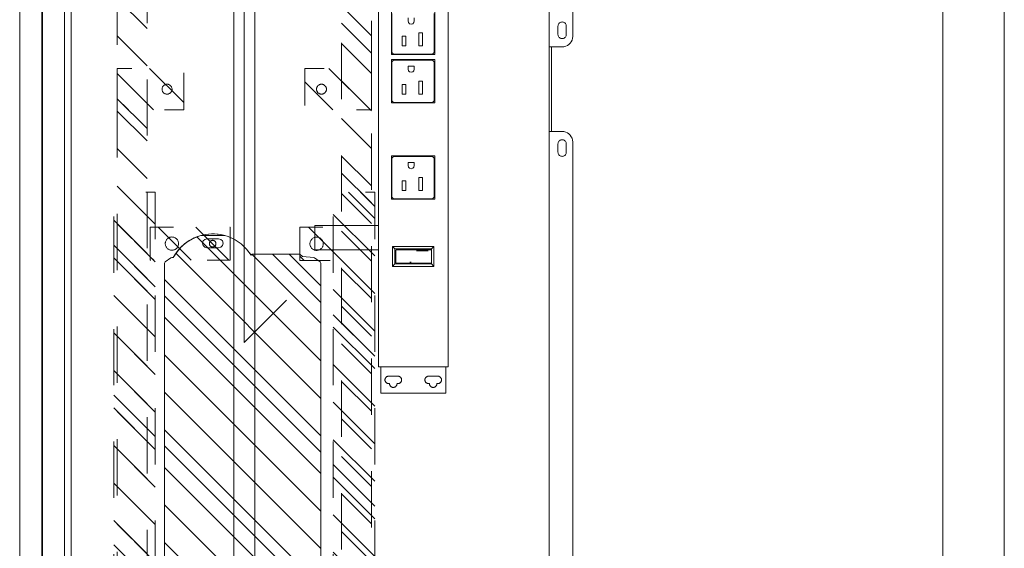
# Model space of a CAD drawing. Header units: inches. Extents: x -412 to -304, y -199 to 18.
# Tile 8 of 15: x -363 to -340, y -36 to -24. Entities that reach past the tile are written whole.
import ezdxf

# ---------------------------------------------------------------- set-up
doc = ezdxf.new("R2010")
doc.units = ezdxf.units.IN
doc.header["$LTSCALE"] = 32
doc.header["$MEASUREMENT"] = 0
doc.header["$PDMODE"] = 1
doc.header["$PDSIZE"] = -2
doc.linetypes.add('Dash Style-1', pattern=[0.083328, 0.041656, -0.041672])
for name, color, linetype, lineweight in [('Black', 7, 'Continuous', 18), ('DashLine', 7, 'Continuous', 13), ('DashLineFill', 7, 'Dash Style-1', 13), ('Drawing', 7, 'Continuous', 18), ('GDSPowerModule-White', 7, 'Continuous', 13), ('None', 7, 'Continuous', 18), ('SolidLine', 7, 'Continuous', 15)]:
    doc.layers.add(name, color=color, linetype=linetype, lineweight=lineweight)
picture_1 = doc.add_image_def('image1.jpg', size_in_pixel=(110, 42))
pattern_1 = [(45, (0, 0), (-1.61302, 1.93572), []), (45, (-1.0608, 1.0608), (-0.472346, 0.416761), [])]

# ---------------------------------------------------------------- blocks, each defined once
blk = doc.blocks.new('Group-12')
at = {"layer": 'SolidLine'}
for p, q in [((6, 0), (5, 1)), ((-6, 0), (6, 0)), ((-6, 0), (-5, -1))]:
    blk.add_line(p, q, dxfattribs=at)
blk = doc.blocks.new('Group-13')
at = {"layer": 'DashLine'}
blk.add_line((-34.548, 16.536), (34.548, 16.536), dxfattribs=at)
at = {"layer": 'SolidLine'}
blk.add_line((36.004, 17.992), (-36.004, 17.992), dxfattribs=at)
blk = doc.blocks.new('Group-14')
at = {"layer": 'None'}
blk.add_blockref('Group-13', (0, 0), dxfattribs=at)
blk = doc.blocks.new('Group-21')
at = {"layer": 'None'}
blk.add_blockref('Group-14', (0, 0), dxfattribs=at)
at = {"layer": 'SolidLine'}
blk.add_blockref('Group-12', (0, 0), dxfattribs=at)
blk = doc.blocks.new('MPHtAdjStrut-1086 (2D)')
at = {"layer": 'DashLine'}
for p, q in [((-19.7, 0.25), (19.714, 0.25)), ((19.714, -0.25), (-19.7, -0.25))]:
    blk.add_line(p, q, dxfattribs=at)
blk = doc.blocks.new('MpHtAdjBase-3 (2D)')
at = {"layer": 'Black', "color": 7}
blk.add_blockref('MPHtAdjStrut-1086 (2D)', (0, 0), dxfattribs=at)
blk = doc.blocks.new('Group-22')
at = {"layer": 'DashLine'}
for p, q in [((-1.25, 7.776), (-17.112, 7.776)), ((-1.207, 7.772), (-1.25, 7.776)), ((-1.164, 7.761), (-1.207, 7.772)), ((-1.125, 7.742), (-1.164, 7.761)), ((-1.089, 7.717), (-1.125, 7.742)), ((-1.058, 7.686), (-1.089, 7.717)), ((1.089, 7.717), (1.058, 7.686)), ((1.125, 7.742), (1.089, 7.717)), ((1.164, 7.761), (1.125, 7.742)), ((1.207, 7.772), (1.164, 7.761)), ((1.25, 7.776), (1.207, 7.772)), ((17.112, 7.776), (1.25, 7.776)), ((-1.591, 7.526), (-1.589, 7.543)), ((-1.589, 7.508), (-1.591, 7.526)), ((-1.589, 7.543), (-1.585, 7.559)), ((-1.585, 7.492), (-1.589, 7.508)), ((-1.585, 7.559), (-1.577, 7.575)), ((-1.577, 7.476), (-1.585, 7.492)), ((-1.577, 7.575), (-1.568, 7.589)), ((-1.568, 7.462), (-1.577, 7.476)), ((-1.568, 7.589), (-1.555, 7.601)), ((-1.555, 7.45), (-1.568, 7.462)), ((-1.555, 7.601), (-1.541, 7.611)), ((-1.541, 7.611), (-1.526, 7.618)), ((-1.526, 7.618), (-1.509, 7.623)), ((-1.509, 7.623), (-1.492, 7.624)), ((-1.492, 7.624), (-1.295, 7.624)), ((-1.295, 7.624), (-1.278, 7.623)), ((-1.278, 7.623), (-1.262, 7.618)), ((-1.262, 7.618), (-1.246, 7.611)), ((-1.246, 7.611), (-1.232, 7.601)), ((-1.232, 7.601), (-1.22, 7.589)), ((-1.22, 7.462), (-1.232, 7.45)), ((-1.22, 7.589), (-1.21, 7.575)), ((-1.21, 7.476), (-1.22, 7.462)), ((-1.21, 7.575), (-1.203, 7.559)), ((-1.203, 7.492), (-1.21, 7.476)), ((-1.203, 7.559), (-1.198, 7.543)), ((-1.198, 7.508), (-1.203, 7.492)), ((-1.198, 7.543), (-1.197, 7.526)), ((-1.197, 7.526), (-1.198, 7.508)), ((-1.033, 7.651), (-1.058, 7.686)), ((-1.015, 7.611), (-1.033, 7.651)), ((-1.004, 7.569), (-1.015, 7.611)), ((-1, 7.526), (-1.004, 7.569)), ((-1, 7.217), (-1, 7.526)), ((1.004, 7.569), (1, 7.526)), ((1, 7.526), (1, 7.217)), ((1.015, 7.611), (1.004, 7.569)), ((1.033, 7.651), (1.015, 7.611)), ((1.058, 7.686), (1.033, 7.651)), ((1.197, 7.526), (1.198, 7.543)), ((1.198, 7.508), (1.197, 7.526)), ((1.198, 7.543), (1.203, 7.559)), ((1.203, 7.492), (1.198, 7.508)), ((1.203, 7.559), (1.21, 7.575)), ((1.21, 7.476), (1.203, 7.492)), ((1.21, 7.575), (1.22, 7.589)), ((1.22, 7.462), (1.21, 7.476)), ((1.22, 7.589), (1.232, 7.601)), ((1.232, 7.45), (1.22, 7.462)), ((1.232, 7.601), (1.246, 7.611)), ((1.246, 7.611), (1.262, 7.618)), ((1.262, 7.618), (1.278, 7.623)), ((1.278, 7.623), (1.295, 7.624)), ((1.295, 7.624), (1.492, 7.624)), ((1.492, 7.624), (1.509, 7.623)), ((1.509, 7.623), (1.526, 7.618)), ((1.526, 7.618), (1.541, 7.611)), ((1.541, 7.611), (1.555, 7.601)), ((1.555, 7.601), (1.568, 7.589)), ((1.568, 7.462), (1.555, 7.45)), ((1.568, 7.589), (1.577, 7.575)), ((1.577, 7.476), (1.568, 7.462)), ((1.577, 7.575), (1.585, 7.559)), ((1.585, 7.492), (1.577, 7.476)), ((1.585, 7.559), (1.589, 7.543)), ((1.589, 7.508), (1.585, 7.492)), ((1.589, 7.543), (1.591, 7.526)), ((1.591, 7.526), (1.589, 7.508)), ((-1.541, 7.44), (-1.555, 7.45)), ((-1.526, 7.433), (-1.541, 7.44)), ((-1.509, 7.429), (-1.526, 7.433)), ((-1.492, 7.427), (-1.509, 7.429)), ((-1.295, 7.427), (-1.492, 7.427)), ((-1.278, 7.429), (-1.295, 7.427)), ((-1.262, 7.433), (-1.278, 7.429)), ((-1.246, 7.44), (-1.262, 7.433)), ((-1.232, 7.45), (-1.246, 7.44)), ((-1, 7.276), (1, 7.276)), ((1.246, 7.44), (1.232, 7.45)), ((1.262, 7.433), (1.246, 7.44)), ((1.278, 7.429), (1.262, 7.433)), ((1.295, 7.427), (1.278, 7.429)), ((1.492, 7.427), (1.295, 7.427)), ((1.509, 7.429), (1.492, 7.427)), ((1.526, 7.433), (1.509, 7.429)), ((1.541, 7.44), (1.526, 7.433)), ((1.555, 7.45), (1.541, 7.44)), ((-17.362, 7.217), (17.362, 7.217)), ((17.362, -4.094), (-17.362, -4.094)), ((17.244, -4.253), (-17.244, -4.253)), ((-17.244, -4.777), (17.244, -4.777)), ((17.244, -4.785), (-17.244, -4.785)), ((17.244, -4.792), (-17.244, -4.792)), ((17.244, -5.316), (-17.244, -5.316))]:
    blk.add_line(p, q, dxfattribs=at)
blk = doc.blocks.new('MpHtAdjTrough-1095 (2D)')
at = {"layer": 'Black', "linetype": 'Continuous', "lineweight": 5}
blk.add_point((0, 0), dxfattribs=at)
at = {"layer": 'DashLine', "color": 7}
blk.add_blockref('Group-22', (0, 0), dxfattribs=at)
blk = doc.blocks.new('MP-Hardwire (2D)')
at = {"layer": 'Black'}
for p, q in [((-6.572, 0.768), (-7.197, 0.768)), ((-7.197, -0.768), (-7.197, 0.768)), ((-6.572, 0.826), (-6.572, -0.827)), ((5.428, 0.826), (-6.572, 0.826)), ((-7.061, 0.488), (-7.062, 0.48)), ((-7.062, 0.48), (-7.062, 0.472)), ((-7.062, 0.472), (-7.062, 0.465)), ((-7.059, 0.495), (-7.061, 0.488)), ((-7.057, 0.503), (-7.059, 0.495)), ((-7.054, 0.51), (-7.057, 0.503)), ((-7.05, 0.517), (-7.054, 0.51)), ((-7.046, 0.523), (-7.05, 0.517)), ((-7.041, 0.529), (-7.046, 0.523)), ((-7.036, 0.535), (-7.041, 0.529)), ((-7.03, 0.54), (-7.036, 0.535)), ((-7.024, 0.545), (-7.03, 0.54)), ((-7.018, 0.549), (-7.024, 0.545)), ((-7.011, 0.553), (-7.018, 0.549)), ((-7.004, 0.556), (-7.011, 0.553)), ((-6.996, 0.558), (-7.004, 0.556)), ((-6.989, 0.56), (-6.996, 0.558)), ((-6.981, 0.561), (-6.989, 0.56)), ((-6.973, 0.561), (-6.981, 0.561)), ((-6.972, 0.596), (-6.973, 0.588)), ((-6.973, 0.588), (-6.973, 0.581)), ((-6.973, 0.581), (-6.973, 0.561)), ((-6.97, 0.603), (-6.972, 0.596)), ((-6.968, 0.61), (-6.97, 0.603)), ((-6.965, 0.617), (-6.968, 0.61)), ((-6.962, 0.624), (-6.965, 0.617)), ((-6.958, 0.63), (-6.962, 0.624)), ((-6.954, 0.636), (-6.958, 0.63)), ((-6.949, 0.642), (-6.954, 0.636)), ((-6.943, 0.647), (-6.949, 0.642)), ((-6.937, 0.652), (-6.943, 0.647)), ((-6.931, 0.656), (-6.937, 0.652)), ((-6.925, 0.66), (-6.931, 0.656)), ((-6.918, 0.663), (-6.925, 0.66)), ((-6.911, 0.665), (-6.918, 0.663)), ((-6.903, 0.667), (-6.911, 0.665)), ((-6.896, 0.669), (-6.903, 0.667)), ((-6.888, 0.669), (-6.896, 0.669)), ((-6.881, 0.669), (-6.888, 0.669)), ((-6.873, 0.669), (-6.881, 0.669)), ((-6.866, 0.667), (-6.873, 0.669)), ((-6.859, 0.665), (-6.866, 0.667)), ((-6.852, 0.663), (-6.859, 0.665)), ((-6.845, 0.66), (-6.852, 0.663)), ((-6.838, 0.656), (-6.845, 0.66)), ((-6.832, 0.652), (-6.838, 0.656)), ((-6.826, 0.647), (-6.832, 0.652)), ((-6.821, 0.642), (-6.826, 0.647)), ((-6.816, 0.636), (-6.821, 0.642)), ((-6.811, 0.63), (-6.816, 0.636)), ((-6.807, 0.624), (-6.811, 0.63)), ((-6.804, 0.617), (-6.807, 0.624)), ((-6.801, 0.61), (-6.804, 0.617)), ((-6.799, 0.603), (-6.801, 0.61)), ((-6.797, 0.596), (-6.799, 0.603)), ((-6.796, 0.588), (-6.797, 0.596)), ((-6.796, 0.581), (-6.796, 0.588)), ((-6.796, 0.364), (-6.796, 0.581)), ((-1.581, 0.512), (-2.605, 0.512)), ((-2.605, 0.512), (-2.605, -0.512)), ((-1.581, -0.512), (-1.581, 0.512)), ((0.702, 0.512), (-0.322, 0.512)), ((-0.322, 0.512), (-0.322, -0.512)), ((0.702, -0.512), (0.702, 0.512)), ((1.844, 0.512), (0.82, 0.512)), ((0.82, 0.512), (0.82, -0.512)), ((-7.062, 0.465), (-7.061, 0.457)), ((-7.061, 0.457), (-7.059, 0.449)), ((-7.059, 0.449), (-7.057, 0.442)), ((-7.057, 0.442), (-7.054, 0.435)), ((-7.054, 0.435), (-7.05, 0.428)), ((-7.05, 0.428), (-7.046, 0.422)), ((-7.046, 0.422), (-7.041, 0.415)), ((-7.041, 0.415), (-7.036, 0.41)), ((-7.036, 0.41), (-7.03, 0.405)), ((-7.03, 0.405), (-7.024, 0.4)), ((-7.024, 0.4), (-7.018, 0.396)), ((-7.018, 0.396), (-7.011, 0.392)), ((-7.011, 0.392), (-7.004, 0.389)), ((-7.004, 0.389), (-6.996, 0.387)), ((-6.996, 0.387), (-6.989, 0.385)), ((-6.989, 0.385), (-6.981, 0.384)), ((-6.981, 0.384), (-6.973, 0.384)), ((-6.973, 0.384), (-6.973, 0.364)), ((-6.973, 0.364), (-6.973, 0.356)), ((-6.973, 0.356), (-6.972, 0.349)), ((-6.972, 0.349), (-6.97, 0.341)), ((-6.97, 0.341), (-6.968, 0.334)), ((-6.968, 0.334), (-6.965, 0.327)), ((-6.965, 0.327), (-6.961, 0.32)), ((-6.961, 0.32), (-6.957, 0.313)), ((-6.957, 0.313), (-6.953, 0.307)), ((-6.953, 0.307), (-6.947, 0.301)), ((-6.947, 0.301), (-6.942, 0.296)), ((-6.942, 0.296), (-6.936, 0.292)), ((-6.936, 0.292), (-6.929, 0.287)), ((-6.929, 0.287), (-6.922, 0.284)), ((-6.922, 0.284), (-6.915, 0.281)), ((-6.915, 0.281), (-6.908, 0.279)), ((-6.908, 0.279), (-6.9, 0.277)), ((-6.9, 0.277), (-6.892, 0.276)), ((-6.892, 0.276), (-6.885, 0.276)), ((-6.885, 0.276), (-6.877, 0.276)), ((-6.877, 0.276), (-6.869, 0.277)), ((-6.869, 0.277), (-6.862, 0.279)), ((-6.862, 0.279), (-6.854, 0.281)), ((-6.854, 0.281), (-6.847, 0.284)), ((-6.847, 0.284), (-6.84, 0.287)), ((-6.84, 0.287), (-6.834, 0.292)), ((-6.834, 0.292), (-6.828, 0.296)), ((-6.828, 0.296), (-6.822, 0.301)), ((-6.822, 0.301), (-6.817, 0.307)), ((-6.817, 0.307), (-6.812, 0.313)), ((-6.812, 0.313), (-6.808, 0.32)), ((-6.808, 0.32), (-6.804, 0.327)), ((-6.804, 0.327), (-6.801, 0.334)), ((-6.801, 0.334), (-6.799, 0.341)), ((-6.799, 0.341), (-6.797, 0.349)), ((-6.797, 0.349), (-6.796, 0.356)), ((-6.796, 0.356), (-6.796, 0.364)), ((-7.061, -0.457), (-7.062, -0.465)), ((-7.062, -0.465), (-7.062, -0.473)), ((-7.059, -0.45), (-7.061, -0.457)), ((-7.057, -0.442), (-7.059, -0.45)), ((-7.054, -0.435), (-7.057, -0.442)), ((-7.05, -0.428), (-7.054, -0.435)), ((-7.046, -0.422), (-7.05, -0.428)), ((-7.041, -0.416), (-7.046, -0.422)), ((-7.036, -0.41), (-7.041, -0.416)), ((-7.03, -0.405), (-7.036, -0.41)), ((-7.024, -0.4), (-7.03, -0.405)), ((-7.018, -0.396), (-7.024, -0.4)), ((-7.011, -0.392), (-7.018, -0.396)), ((-7.004, -0.389), (-7.011, -0.392)), ((-6.996, -0.387), (-7.004, -0.389)), ((-6.989, -0.385), (-6.996, -0.387)), ((-6.981, -0.384), (-6.989, -0.385)), ((-6.973, -0.384), (-6.981, -0.384)), ((-6.972, -0.349), (-6.973, -0.357)), ((-6.973, -0.357), (-6.973, -0.364)), ((-6.973, -0.364), (-6.973, -0.384)), ((-6.97, -0.341), (-6.972, -0.349)), ((-6.968, -0.334), (-6.97, -0.341)), ((-6.965, -0.327), (-6.968, -0.334)), ((-6.961, -0.32), (-6.965, -0.327)), ((-6.957, -0.313), (-6.961, -0.32)), ((-6.953, -0.307), (-6.957, -0.313)), ((-6.947, -0.302), (-6.953, -0.307)), ((-6.942, -0.296), (-6.947, -0.302)), ((-6.936, -0.292), (-6.942, -0.296)), ((-6.929, -0.288), (-6.936, -0.292)), ((-6.922, -0.284), (-6.929, -0.288)), ((-6.915, -0.281), (-6.922, -0.284)), ((-6.908, -0.279), (-6.915, -0.281)), ((-6.9, -0.277), (-6.908, -0.279)), ((-6.892, -0.276), (-6.9, -0.277)), ((-6.885, -0.276), (-6.892, -0.276)), ((-6.877, -0.276), (-6.885, -0.276)), ((-6.869, -0.277), (-6.877, -0.276)), ((-6.862, -0.279), (-6.869, -0.277)), ((-6.854, -0.281), (-6.862, -0.279)), ((-6.847, -0.284), (-6.854, -0.281)), ((-6.84, -0.288), (-6.847, -0.284)), ((-6.834, -0.292), (-6.84, -0.288)), ((-6.828, -0.296), (-6.834, -0.292)), ((-6.822, -0.302), (-6.828, -0.296)), ((-6.817, -0.307), (-6.822, -0.302)), ((-6.812, -0.313), (-6.817, -0.307)), ((-6.808, -0.32), (-6.812, -0.313)), ((-6.804, -0.327), (-6.808, -0.32)), ((-6.801, -0.334), (-6.804, -0.327)), ((-6.799, -0.341), (-6.801, -0.334)), ((-6.797, -0.349), (-6.799, -0.341)), ((-6.796, -0.357), (-6.797, -0.349)), ((-6.796, -0.364), (-6.796, -0.357)), ((-6.796, -0.581), (-6.796, -0.364)), ((-7.062, -0.473), (-7.062, -0.48)), ((-7.062, -0.48), (-7.061, -0.488)), ((-7.061, -0.488), (-7.059, -0.495)), ((-7.059, -0.495), (-7.057, -0.503)), ((-7.057, -0.503), (-7.054, -0.51)), ((-7.054, -0.51), (-7.05, -0.517)), ((-7.05, -0.517), (-7.046, -0.523)), ((-7.046, -0.523), (-7.041, -0.529)), ((-7.041, -0.529), (-7.036, -0.535)), ((-7.036, -0.535), (-7.03, -0.54)), ((-7.03, -0.54), (-7.024, -0.545)), ((-7.024, -0.545), (-7.018, -0.549)), ((-7.018, -0.549), (-7.011, -0.553)), ((-7.011, -0.553), (-7.004, -0.556)), ((-7.004, -0.556), (-6.996, -0.558)), ((-6.996, -0.558), (-6.989, -0.56)), ((-6.989, -0.56), (-6.981, -0.561)), ((-6.981, -0.561), (-6.973, -0.561)), ((-6.973, -0.561), (-6.973, -0.581)), ((-6.973, -0.581), (-6.973, -0.588)), ((-6.973, -0.588), (-6.972, -0.596)), ((-6.972, -0.596), (-6.97, -0.604)), ((-6.97, -0.604), (-6.968, -0.611)), ((-6.968, -0.611), (-6.965, -0.618)), ((-6.965, -0.618), (-6.961, -0.625)), ((-6.961, -0.625), (-6.957, -0.632)), ((-6.957, -0.632), (-6.953, -0.638)), ((-6.953, -0.638), (-6.947, -0.643)), ((-6.947, -0.643), (-6.942, -0.649)), ((-6.942, -0.649), (-6.936, -0.653)), ((-6.936, -0.653), (-6.929, -0.657)), ((-6.929, -0.657), (-6.922, -0.661)), ((-6.922, -0.661), (-6.915, -0.664)), ((-6.915, -0.664), (-6.908, -0.666)), ((-6.908, -0.666), (-6.9, -0.668)), ((-6.9, -0.668), (-6.892, -0.669)), ((-6.892, -0.669), (-6.885, -0.669)), ((-6.885, -0.669), (-6.877, -0.669)), ((-6.877, -0.669), (-6.869, -0.668)), ((-6.869, -0.668), (-6.862, -0.666)), ((-6.862, -0.666), (-6.854, -0.664)), ((-6.854, -0.664), (-6.847, -0.661)), ((-6.847, -0.661), (-6.84, -0.657)), ((-6.84, -0.657), (-6.834, -0.653)), ((-6.834, -0.653), (-6.828, -0.649)), ((-6.828, -0.649), (-6.822, -0.643)), ((-6.822, -0.643), (-6.817, -0.638)), ((-6.817, -0.638), (-6.812, -0.632)), ((-6.812, -0.632), (-6.808, -0.625)), ((-6.808, -0.625), (-6.804, -0.618)), ((-6.804, -0.618), (-6.801, -0.611)), ((-6.801, -0.611), (-6.799, -0.604)), ((-6.799, -0.604), (-6.797, -0.596)), ((-6.797, -0.596), (-6.796, -0.588)), ((-6.796, -0.588), (-6.796, -0.581)), ((-1.581, -0.512), (-2.605, -0.512)), ((0.702, -0.512), (-0.322, -0.512)), ((1.844, -0.512), (0.82, -0.512)), ((-6.572, -0.768), (-7.197, -0.768)), ((5.428, -0.827), (-6.572, -0.827))]:
    blk.add_line(p, q, dxfattribs=at)
at = {"layer": 'GDSPowerModule-White'}
for p, q in [((-4.197, 0.49), (-4.138, 0.433)), ((-4.197, -0.49), (-4.197, 0.49)), ((-3.725, 0.49), (-4.197, 0.49)), ((-3.725, 0.49), (-3.784, 0.433)), ((-3.725, 0.49), (-3.725, -0.49)), ((-2.596, 0.469), (-2.556, 0.508)), ((-2.596, -0.453), (-2.596, 0.469)), ((-1.635, 0.508), (-2.556, 0.508)), ((-1.635, 0.508), (-1.596, 0.469)), ((-1.596, 0.469), (-1.596, -0.453)), ((-0.312, 0.469), (-0.273, 0.508)), ((-0.312, -0.453), (-0.312, 0.469)), ((0.648, 0.508), (-0.273, 0.508)), ((0.648, 0.508), (0.688, 0.469)), ((0.688, 0.469), (0.688, -0.453)), ((0.829, 0.469), (0.869, 0.508)), ((0.829, -0.453), (0.829, 0.469)), ((1.79, 0.508), (0.869, 0.508)), ((-4.138, 0.433), (-4.138, -0.433)), ((-3.784, 0.433), (-4.138, 0.433)), ((-4.119, 0.394), (-4.118, 0.396)), ((-4.119, 0.392), (-4.119, 0.394)), ((-4.119, -0.415), (-4.119, 0.392)), ((-4.118, 0.398), (-4.117, 0.4)), ((-4.118, 0.396), (-4.118, 0.398)), ((-4.118, 0.396), (-4.118, 0.396)), ((-4.117, 0.4), (-4.116, 0.402)), ((-4.116, 0.402), (-4.115, 0.404)), ((-4.115, 0.404), (-4.114, 0.406)), ((-4.115, 0.404), (-4.115, 0.404)), ((-4.114, 0.406), (-4.113, 0.407)), ((-4.113, 0.407), (-4.111, 0.409)), ((-4.111, 0.409), (-4.11, 0.41)), ((-4.11, 0.41), (-4.108, 0.411)), ((-4.11, 0.41), (-4.11, 0.41)), ((-4.108, 0.411), (-4.106, 0.412)), ((-4.106, 0.412), (-4.105, 0.413)), ((-4.105, 0.413), (-4.103, 0.414)), ((-4.103, 0.414), (-4.101, 0.415)), ((-4.101, 0.415), (-4.099, 0.415)), ((-4.099, 0.415), (-4.097, 0.415)), ((-4.097, 0.415), (-4.095, 0.415)), ((-3.827, 0.415), (-4.095, 0.415)), ((-3.827, 0.415), (-3.825, 0.415)), ((-3.825, 0.415), (-3.823, 0.415)), ((-3.823, 0.415), (-3.821, 0.415)), ((-3.821, 0.415), (-3.819, 0.414)), ((-3.819, 0.414), (-3.818, 0.413)), ((-3.818, 0.413), (-3.816, 0.412)), ((-3.816, 0.412), (-3.814, 0.411)), ((-3.814, 0.411), (-3.813, 0.41)), ((-3.813, 0.41), (-3.812, 0.41)), ((-3.812, 0.41), (-3.811, 0.409)), ((-3.811, 0.409), (-3.809, 0.407)), ((-3.809, 0.407), (-3.808, 0.406)), ((-3.808, 0.406), (-3.807, 0.404)), ((-3.807, 0.404), (-3.807, 0.404)), ((-3.807, 0.404), (-3.806, 0.402)), ((-3.806, 0.402), (-3.805, 0.4)), ((-3.805, 0.4), (-3.805, 0.398)), ((-3.805, 0.398), (-3.804, 0.396)), ((-3.804, 0.396), (-3.804, 0.396)), ((-3.804, 0.396), (-3.804, 0.394)), ((-3.804, 0.394), (-3.804, 0.392)), ((-3.804, 0.392), (-3.804, -0.415)), ((-3.784, -0.433), (-3.784, 0.433)), ((-2.402, 0.261), (-2.402, 0.175)), ((-2.173, 0.261), (-2.402, 0.261)), ((-2.173, 0.175), (-2.173, 0.261)), ((-0.119, 0.261), (-0.119, 0.175)), ((0.111, 0.261), (-0.119, 0.261)), ((0.111, 0.175), (0.111, 0.261)), ((1.023, 0.261), (1.023, 0.175)), ((1.252, 0.261), (1.023, 0.261)), ((1.252, 0.175), (1.252, 0.261)), ((-4.095, 0.077), (-4.095, 0.051)), ((-2.173, 0.175), (-2.402, 0.175)), ((-1.874, 0.086), (-1.884, 0.05)), ((-1.884, 0.05), (-1.874, 0.013)), ((-1.847, 0.112), (-1.874, 0.086)), ((-1.874, 0.013), (-1.848, -0.014)), ((-1.81, 0.122), (-1.847, 0.112)), ((-1.738, 0.122), (-1.81, 0.122)), ((-1.738, -0.024), (-1.738, 0.122)), ((0.111, 0.175), (-0.119, 0.175)), ((0.41, 0.086), (0.4, 0.05)), ((0.4, 0.05), (0.409, 0.013)), ((0.409, 0.013), (0.436, -0.014)), ((0.436, 0.112), (0.41, 0.086)), ((0.473, 0.122), (0.436, 0.112)), ((0.545, 0.122), (0.473, 0.122)), ((0.545, -0.024), (0.545, 0.122)), ((1.252, 0.175), (1.023, 0.175)), ((1.551, 0.086), (1.541, 0.05)), ((1.541, 0.05), (1.551, 0.013)), ((1.578, 0.112), (1.551, 0.086)), ((1.551, 0.013), (1.577, -0.014)), ((1.615, 0.122), (1.578, 0.112)), ((1.687, 0.122), (1.615, 0.122)), ((-3.827, -0.076), (-3.827, -0.35)), ((-2.402, -0.136), (-2.402, -0.223)), ((-2.093, -0.136), (-2.402, -0.136)), ((-2.093, -0.223), (-2.402, -0.223)), ((-2.093, -0.223), (-2.093, -0.136)), ((-1.848, -0.014), (-1.81, -0.024)), ((-1.738, -0.024), (-1.81, -0.024)), ((-0.119, -0.136), (-0.119, -0.223)), ((0.19, -0.136), (-0.119, -0.136)), ((0.19, -0.223), (-0.119, -0.223)), ((0.19, -0.223), (0.19, -0.136)), ((0.436, -0.014), (0.473, -0.024)), ((0.545, -0.024), (0.473, -0.024)), ((1.023, -0.136), (1.023, -0.223)), ((1.332, -0.136), (1.023, -0.136)), ((1.332, -0.223), (1.023, -0.223)), ((1.332, -0.223), (1.332, -0.136)), ((1.577, -0.014), (1.615, -0.024)), ((1.687, -0.024), (1.615, -0.024)), ((-4.197, -0.49), (-4.138, -0.433)), ((-3.784, -0.433), (-4.138, -0.433)), ((-4.119, -0.416), (-4.119, -0.415)), ((-4.118, -0.418), (-4.119, -0.416)), ((-4.118, -0.42), (-4.118, -0.418)), ((-4.117, -0.422), (-4.118, -0.42)), ((-4.117, -0.424), (-4.117, -0.422)), ((-4.116, -0.425), (-4.117, -0.424)), ((-4.115, -0.427), (-4.116, -0.425)), ((-4.114, -0.429), (-4.115, -0.427)), ((-4.112, -0.43), (-4.114, -0.429)), ((-4.111, -0.431), (-4.112, -0.43)), ((-4.11, -0.433), (-4.111, -0.431)), ((-4.109, -0.433), (-4.11, -0.433)), ((-3.811, -0.431), (-3.813, -0.433)), ((-3.813, -0.433), (-3.813, -0.433)), ((-3.81, -0.43), (-3.811, -0.431)), ((-3.809, -0.429), (-3.81, -0.43)), ((-3.808, -0.427), (-3.809, -0.429)), ((-3.807, -0.425), (-3.808, -0.427)), ((-3.806, -0.424), (-3.807, -0.425)), ((-3.805, -0.422), (-3.806, -0.424)), ((-3.804, -0.42), (-3.805, -0.422)), ((-3.804, -0.415), (-3.804, -0.416)), ((-3.804, -0.416), (-3.804, -0.418)), ((-3.804, -0.418), (-3.804, -0.42)), ((-3.725, -0.49), (-3.784, -0.433)), ((-2.556, -0.492), (-2.596, -0.453)), ((-1.596, -0.453), (-1.635, -0.492)), ((-0.273, -0.492), (-0.312, -0.453)), ((0.688, -0.453), (0.648, -0.492)), ((0.869, -0.492), (0.829, -0.453)), ((-3.725, -0.49), (-4.197, -0.49)), ((-1.635, -0.492), (-2.556, -0.492)), ((0.648, -0.492), (-0.273, -0.492)), ((1.79, -0.492), (0.869, -0.492))]:
    blk.add_line(p, q, dxfattribs=at)
at = {"layer": 'Black'}
image = blk.add_image(picture_1, insert=(-3.227, 0.826), size_in_units=(1.504, 0.574), rotation=90, dxfattribs=at)
image.dxf.flags = 7
blk = doc.blocks.new('Group-24')
at = {"layer": 'DashLine'}
for p, q in [((-17.568, 1.647), (-17.589, 1.375)), ((-17.561, 1.666), (-17.568, 1.647)), ((-17.467, 1.798), (-17.561, 1.666)), ((-17.435, 1.815), (-17.467, 1.798)), ((-8.34, 1.815), (-17.435, 1.815)), ((-8.308, 1.798), (-8.34, 1.815)), ((-8.214, 1.666), (-8.308, 1.798)), ((-8.207, 1.647), (-8.214, 1.666)), ((-8.204, 1.608), (-8.207, 1.647)), ((-8.204, 1.608), (-8.171, 1.59)), ((-8.14, 1.571), (-8.204, 1.608)), ((-8.14, 1.572), (-8.204, 1.608)), ((-8.204, 1.608), (-8.053, 1.51)), ((-8.187, 1.599), (-8.204, 1.608)), ((-8.181, 1.596), (-8.187, 1.599)), ((-8.177, 1.594), (-8.181, 1.596)), ((-8.171, 1.59), (-8.177, 1.594)), ((-8.141, 1.572), (-8.171, 1.59)), ((-8.14, 1.572), (-8.141, 1.572)), ((-8.138, 1.57), (-8.14, 1.572)), ((-8.135, 1.568), (-8.14, 1.572)), ((-8.053, 1.51), (-8.14, 1.572)), ((-8.135, 1.568), (-8.138, 1.57)), ((-8.135, 1.568), (-8.135, 1.568)), ((-7.92, 1.387), (-8.053, 1.51)), ((-17.589, 1.375), (-17.651, 1.315)), ((-17.651, 1.315), (-17.651, 0.185)), ((-7.81, 1.244), (-7.92, 1.387)), ((-7.737, 1.109), (-7.81, 1.244)), ((-7.726, 1.084), (-7.81, 1.244)), ((-7.726, 1.084), (-7.737, 1.109)), ((-7.709, 1.039), (-7.726, 1.084)), ((-7.685, 0.967), (-7.726, 1.084)), ((-7.685, 0.967), (-7.709, 1.039)), ((-7.709, 1.039), (-7.709, 1.039)), ((-7.671, 0.912), (-7.685, 0.967)), ((-7.685, 0.38), (-7.685, 0.967)), ((-7.974, 0.811), (-7.96, 0.865)), ((-7.974, 0.536), (-7.974, 0.811)), ((-7.96, 0.865), (-7.921, 0.903)), ((-7.921, 0.903), (-7.868, 0.918)), ((-7.868, 0.918), (-7.814, 0.903)), ((-7.814, 0.903), (-7.776, 0.865)), ((-7.776, 0.865), (-7.761, 0.811)), ((-7.761, 0.811), (-7.761, 0.536)), ((-7.655, 0.827), (-7.671, 0.912)), ((-7.647, 0.753), (-7.655, 0.827)), ((-7.646, 0.74), (-7.655, 0.827)), ((-7.646, 0.74), (-7.647, 0.753)), ((-7.646, 0.607), (-7.646, 0.74)), ((-7.96, 0.483), (-7.974, 0.536)), ((-7.921, 0.444), (-7.96, 0.483)), ((-7.776, 0.483), (-7.814, 0.444)), ((-7.761, 0.536), (-7.776, 0.483)), ((-7.668, 0.446), (-7.654, 0.526)), ((-7.654, 0.526), (-7.646, 0.607)), ((-7.654, 0.526), (-7.647, 0.594)), ((-7.647, 0.594), (-7.646, 0.607)), ((-7.868, 0.429), (-7.921, 0.444)), ((-7.814, 0.444), (-7.868, 0.429)), ((-7.791, 0.134), (-7.717, 0.286)), ((-7.791, 0.134), (-7.737, 0.238)), ((-7.721, 0.278), (-7.737, 0.238)), ((-7.717, 0.286), (-7.685, 0.38)), ((-7.717, 0.286), (-7.709, 0.308)), ((-7.709, 0.308), (-7.685, 0.38)), ((-7.709, 0.308), (-7.709, 0.308)), ((-7.685, 0.38), (-7.668, 0.446)), ((-17.767, 0.055), (-17.89, -0.073)), ((-17.624, 0.161), (-17.767, 0.055)), ((-17.65, 0.144), (-17.767, 0.055)), ((-17.651, 0.185), (-17.624, 0.161)), ((-17.65, 0.144), (-17.651, 0.143)), ((-17.651, 0.143), (-17.651, 0.143)), ((-17.645, 0.147), (-17.65, 0.144)), ((-17.624, 0.161), (-17.645, 0.147)), ((-17.645, 0.147), (-17.624, 0.161)), ((-17.644, 0.148), (-17.645, 0.147)), ((-17.643, 0.148), (-17.644, 0.148)), ((-17.642, 0.149), (-17.643, 0.149)), ((-17.643, 0.149), (-17.643, 0.148)), ((-17.641, 0.15), (-17.642, 0.149)), ((-17.64, 0.151), (-17.641, 0.15)), ((-17.638, 0.152), (-17.64, 0.151)), ((-17.636, 0.153), (-17.638, 0.152)), ((-17.634, 0.154), (-17.636, 0.153)), ((-17.629, 0.157), (-17.634, 0.154)), ((-17.634, 0.154), (-17.634, 0.154)), ((-17.624, 0.161), (-17.629, 0.157)), ((-7.888, -0.003), (-7.791, 0.134)), ((-17.99, -0.219), (-18.065, -0.38)), ((-17.99, -0.219), (-18.034, -0.306)), ((-17.89, -0.073), (-17.99, -0.219)), ((-8.14, -0.224), (-8.005, -0.124)), ((-8.14, -0.224), (-8.138, -0.223)), ((-8.14, -0.224), (-8.14, -0.224)), ((-8.14, -0.224), (-8.14, -0.224)), ((-8.135, -1.417), (-8.14, -0.224)), ((-8.138, -0.223), (-8.135, -0.221)), ((-8.135, -0.221), (-8.135, -0.221)), ((-8.005, -0.124), (-7.888, -0.003)), ((-18.089, -0.457), (-18.111, -0.552)), ((-18.065, -0.38), (-18.089, -0.457)), ((-18.066, -0.384), (-18.089, -0.457)), ((-18.089, -0.457), (-18.089, -1.031)), ((-18.065, -0.38), (-18.066, -0.384)), ((-18.066, -0.384), (-18.066, -0.384)), ((-18.034, -0.306), (-18.063, -0.378)), ((-18.124, -0.64), (-18.129, -0.728)), ((-18.111, -0.552), (-18.124, -0.64)), ((-18.013, -0.606), (-17.999, -0.553)), ((-18.013, -0.882), (-18.013, -0.606)), ((-17.999, -0.553), (-17.96, -0.514)), ((-17.96, -0.514), (-17.907, -0.5)), ((-17.907, -0.5), (-17.854, -0.514)), ((-17.854, -0.514), (-17.815, -0.553)), ((-17.815, -0.553), (-17.801, -0.606)), ((-17.801, -0.606), (-17.801, -0.882)), ((-18.129, -0.728), (-18.129, -0.759)), ((-18.129, -0.759), (-18.124, -0.84)), ((-18.124, -0.84), (-18.114, -0.92)), ((-18.114, -0.92), (-18.089, -1.031)), ((-17.999, -0.935), (-18.013, -0.882)), ((-17.801, -0.882), (-17.815, -0.935)), ((-18.089, -1.031), (-18.075, -1.076)), ((-18.075, -1.076), (-18.066, -1.104)), ((-18.075, -1.076), (-18.014, -1.225)), ((-18.066, -1.104), (-18.034, -1.182)), ((-18.066, -1.104), (-18.066, -1.104)), ((-17.96, -0.974), (-17.999, -0.935)), ((-17.907, -0.988), (-17.96, -0.974)), ((-17.854, -0.974), (-17.907, -0.988)), ((-17.815, -0.935), (-17.854, -0.974)), ((-18.034, -1.182), (-18.014, -1.225)), ((-18.014, -1.225), (-17.93, -1.362)), ((-17.93, -1.362), (-17.827, -1.486)), ((-17.827, -1.486), (-17.706, -1.592)), ((-17.706, -1.592), (-17.65, -1.632)), ((-17.706, -1.592), (-17.571, -1.679)), ((-17.651, -1.631), (-17.651, -1.631)), ((-17.651, -1.631), (-17.65, -1.632)), ((-8.207, -1.717), (-8.187, -1.463)), ((-8.187, -1.463), (-8.135, -1.417)), ((-17.65, -1.632), (-17.645, -1.635)), ((-17.645, -1.635), (-17.644, -1.636)), ((-17.644, -1.636), (-17.643, -1.636)), ((-17.643, -1.636), (-17.643, -1.636)), ((-17.643, -1.636), (-17.642, -1.637)), ((-17.642, -1.637), (-17.641, -1.638)), ((-17.641, -1.638), (-17.64, -1.639)), ((-17.64, -1.639), (-17.638, -1.64)), ((-17.638, -1.64), (-17.636, -1.641)), ((-17.636, -1.641), (-17.634, -1.642)), ((-17.634, -1.642), (-17.629, -1.645)), ((-17.629, -1.645), (-17.624, -1.649)), ((-17.624, -1.649), (-17.618, -1.652)), ((-17.624, -1.649), (-17.624, -1.649)), ((-17.618, -1.652), (-17.611, -1.656)), ((-17.611, -1.656), (-17.603, -1.661)), ((-17.603, -1.661), (-17.589, -1.669)), ((-17.589, -1.669), (-17.585, -1.671)), ((-17.585, -1.671), (-17.571, -1.679)), ((-17.571, -1.679), (-17.568, -1.717)), ((-17.568, -1.717), (-17.561, -1.737)), ((-17.561, -1.737), (-17.467, -1.869)), ((-8.308, -1.869), (-8.214, -1.737)), ((-8.214, -1.737), (-8.207, -1.717)), ((-17.467, -1.869), (-17.435, -1.886)), ((-17.435, -1.886), (-8.34, -1.886)), ((-8.34, -1.886), (-8.308, -1.869))]:
    blk.add_line(p, q, dxfattribs=at)
blk = doc.blocks.new('MPHtAdj-PowerUnit (2D)')
at = {"layer": 'DashLineFill', "linetype": 'Continuous', "lineweight": 13}
h = blk.add_hatch(dxfattribs=at)
h.set_pattern_fill('Steel', color=253, style=0, pattern_type=2)
h.set_pattern_definition(pattern_1)
edge = h.paths.add_edge_path()
edge.add_line((-8.34, -1.886), (-8.308, -1.869))
edge.add_line((-8.308, -1.869), (-8.214, -1.737))
edge.add_line((-8.214, -1.737), (-8.207, -1.717))
edge.add_line((-8.207, -1.717), (-8.187, -1.463))
edge.add_line((-8.187, -1.463), (-8.135, -1.417))
edge.add_line((-8.135, -1.417), (-8.14, -0.224))
edge.add_arc((-8.708, 0.673), 1.063, 302.3692, 421.6515)
edge.add_line((-8.204, 1.608), (-8.207, 1.647))
edge.add_line((-8.207, 1.647), (-8.214, 1.666))
edge.add_line((-8.214, 1.666), (-8.308, 1.798))
edge.add_line((-8.308, 1.798), (-8.34, 1.815))
edge.add_line((-8.34, 1.815), (-17.435, 1.815))
edge.add_line((-17.435, 1.815), (-17.467, 1.798))
edge.add_line((-17.467, 1.798), (-17.561, 1.666))
edge.add_line((-17.561, 1.666), (-17.568, 1.647))
edge.add_line((-17.568, 1.647), (-17.589, 1.375))
edge.add_line((-17.589, 1.375), (-17.651, 1.315))
edge.add_line((-17.651, 1.315), (-17.651, 0.185))
edge.add_line((-17.651, 0.185), (-17.624, 0.161))
edge.add_arc((-17.066, -0.744), 1.063, 121.6719, 241.6363)
edge.add_line((-17.571, -1.679), (-17.568, -1.717))
edge.add_line((-17.568, -1.717), (-17.561, -1.737))
edge.add_line((-17.561, -1.737), (-17.467, -1.869))
edge.add_line((-17.467, -1.869), (-17.435, -1.886))
edge.add_line((-17.435, -1.886), (-8.34, -1.886))
at = {"layer": 'DashLineFill', "flags": 128}
blk.add_lwpolyline([(-8.34, -1.886), (-8.308, -1.869), (-8.214, -1.737), (-8.207, -1.717), (-8.187, -1.463), (-8.135, -1.417), (-8.14, -0.224, 0.573182), (-8.204, 1.608), (-8.207, 1.647), (-8.214, 1.666), (-8.308, 1.798), (-8.34, 1.815), (-17.435, 1.815), (-17.467, 1.798), (-17.561, 1.666), (-17.568, 1.647), (-17.589, 1.375), (-17.651, 1.315), (-17.651, 0.185), (-17.624, 0.161, 0.577143), (-17.571, -1.679), (-17.568, -1.717), (-17.561, -1.737), (-17.467, -1.869), (-17.435, -1.886)], format="xyb", close=True, dxfattribs=at)
at = {"layer": 'DashLine', "color": 7}
blk.add_blockref('Group-24', (0, 0), dxfattribs=at)
blk = doc.blocks.new('MPHtAdjCenterBar (2D)')
at = {"layer": 'DashLineFill', "linetype": 'Continuous', "lineweight": 13}
h = blk.add_hatch(dxfattribs=at)
h.set_pattern_fill('Steel', color=253, style=0, pattern_type=2)
h.set_pattern_definition(pattern_1)
h.paths.add_polyline_path([(-17.618, 3.009), (17.618, 3.009), (17.618, 2.3), (-17.618, 2.3)])
h = blk.add_hatch(dxfattribs=at)
h.set_pattern_fill('Steel', color=253, style=0, pattern_type=2)
h.set_pattern_definition(pattern_1)
h.paths.add_polyline_path([(-0.492, 3.009), (0.492, 3.009), (0.492, 1.434), (-0.492, 1.434)])
at = {"layer": 'DashLine', "flags": 128}
blk.add_lwpolyline([(0, 1.946), (0.012, 1.945), (0.023, 1.944), (0.034, 1.941), (0.045, 1.937), (0.056, 1.932), (0.066, 1.926), (0.075, 1.919), (0.084, 1.911), (0.091, 1.903), (0.098, 1.894), (0.104, 1.884), (0.109, 1.873), (0.113, 1.862), (0.116, 1.851), (0.118, 1.839), (0.118, 1.828), (0.118, 1.816), (0.116, 1.805), (0.113, 1.794), (0.109, 1.783), (0.104, 1.772), (0.098, 1.762), (0.091, 1.753), (0.084, 1.744), (0.075, 1.737), (0.066, 1.73), (0.056, 1.724), (0.045, 1.719), (0.034, 1.715), (0.023, 1.712), (0.012, 1.71), (0, 1.71), (-0.012, 1.71), (-0.023, 1.712), (-0.034, 1.715), (-0.045, 1.719), (-0.056, 1.724), (-0.066, 1.73), (-0.075, 1.737), (-0.084, 1.744), (-0.091, 1.753), (-0.098, 1.762), (-0.104, 1.772), (-0.109, 1.783), (-0.113, 1.794), (-0.116, 1.805), (-0.118, 1.816), (-0.118, 1.828), (-0.118, 1.839), (-0.116, 1.851), (-0.113, 1.862), (-0.109, 1.873), (-0.104, 1.884), (-0.098, 1.894), (-0.091, 1.903), (-0.084, 1.911), (-0.075, 1.919), (-0.066, 1.926), (-0.056, 1.932), (-0.045, 1.937), (-0.034, 1.941), (-0.023, 1.944), (-0.012, 1.945)], close=True, dxfattribs=at)
at = {"layer": 'DashLineFill', "flags": 128}
for points in [[(-17.618, 3.009), (17.618, 3.009), (17.618, 2.3), (-17.618, 2.3)], [(-0.492, 3.009), (0.492, 3.009), (0.492, 1.434), (-0.492, 1.434)]]:
    blk.add_lwpolyline(points, close=True, dxfattribs=at)
at = {"layer": 'Drawing', "linetype": 'Continuous', "lineweight": 5}
blk.add_point((0, 0), dxfattribs=at)
blk = doc.blocks.new('TEK04-FrameA (2D)')
at = {"layer": 'DashLineFill', "linetype": 'Continuous', "lineweight": 13}
h = blk.add_hatch(dxfattribs=at)
h.set_pattern_fill('Steel', color=253, style=0, pattern_type=2)
h.set_pattern_definition(pattern_1)
h.paths.add_polyline_path([(18.957, 1.28), (19.744, 1.28), (19.744, 0.374), (18.957, 0.374)])
h = blk.add_hatch(dxfattribs=at)
h.set_pattern_fill('Steel', color=253, style=0, pattern_type=2)
h.set_pattern_definition(pattern_1)
h.paths.add_polyline_path([(19.35, 1.043), (19.366, 1.043), (19.381, 1.04), (19.396, 1.037), (19.411, 1.031), (19.425, 1.025), (19.438, 1.017), (19.45, 1.008), (19.462, 0.997), (19.472, 0.986), (19.481, 0.973), (19.489, 0.96), (19.496, 0.946), (19.501, 0.932), (19.505, 0.917), (19.507, 0.901), (19.508, 0.886), (19.507, 0.87), (19.505, 0.855), (19.501, 0.84), (19.496, 0.826), (19.489, 0.812), (19.481, 0.798), (19.472, 0.786), (19.462, 0.774), (19.45, 0.764), (19.438, 0.755), (19.425, 0.747), (19.411, 0.74), (19.396, 0.735), (19.381, 0.731), (19.366, 0.729), (19.35, 0.728), (19.335, 0.729), (19.32, 0.731), (19.305, 0.735), (19.29, 0.74), (19.276, 0.747), (19.263, 0.755), (19.25, 0.764), (19.239, 0.774), (19.229, 0.786), (19.219, 0.798), (19.212, 0.812), (19.205, 0.826), (19.2, 0.84), (19.196, 0.855), (19.194, 0.87), (19.193, 0.886), (19.194, 0.901), (19.196, 0.917), (19.2, 0.932), (19.205, 0.946), (19.212, 0.96), (19.219, 0.973), (19.229, 0.986), (19.239, 0.997), (19.25, 1.008), (19.263, 1.017), (19.276, 1.025), (19.29, 1.031), (19.305, 1.037), (19.32, 1.04), (19.335, 1.043)])
h = blk.add_hatch(dxfattribs=at)
h.set_pattern_fill('Steel', color=253, style=0, pattern_type=2)
h.set_pattern_definition(pattern_1)
h.paths.add_polyline_path([(0, 0.492), (20.571, 0.492), (20.571, -0.492), (0, -0.492)])
at = {"layer": 'DashLineFill', "flags": 128}
for points in [[(18.957, 1.28), (19.744, 1.28), (19.744, 0.374), (18.957, 0.374)], [(19.35, 1.043), (19.366, 1.043), (19.381, 1.04), (19.396, 1.037), (19.411, 1.031), (19.425, 1.025), (19.438, 1.017), (19.45, 1.008), (19.462, 0.997), (19.472, 0.986), (19.481, 0.973), (19.489, 0.96), (19.496, 0.946), (19.501, 0.932), (19.505, 0.917), (19.507, 0.901), (19.508, 0.886), (19.507, 0.87), (19.505, 0.855), (19.501, 0.84), (19.496, 0.826), (19.489, 0.812), (19.481, 0.798), (19.472, 0.786), (19.462, 0.774), (19.45, 0.764), (19.438, 0.755), (19.425, 0.747), (19.411, 0.74), (19.396, 0.735), (19.381, 0.731), (19.366, 0.729), (19.35, 0.728), (19.335, 0.729), (19.32, 0.731), (19.305, 0.735), (19.29, 0.74), (19.276, 0.747), (19.263, 0.755), (19.25, 0.764), (19.239, 0.774), (19.229, 0.786), (19.219, 0.798), (19.212, 0.812), (19.205, 0.826), (19.2, 0.84), (19.196, 0.855), (19.194, 0.87), (19.193, 0.886), (19.194, 0.901), (19.196, 0.917), (19.2, 0.932), (19.205, 0.946), (19.212, 0.96), (19.219, 0.973), (19.229, 0.986), (19.239, 0.997), (19.25, 1.008), (19.263, 1.017), (19.276, 1.025), (19.29, 1.031), (19.305, 1.037), (19.32, 1.04), (19.335, 1.043)], [(0, 0.492), (20.571, 0.492), (20.571, -0.492), (0, -0.492)]]:
    blk.add_lwpolyline(points, close=True, dxfattribs=at)
blk = doc.blocks.new('Group-25')
at = {"layer": 'DashLineFill', "linetype": 'Continuous', "lineweight": 13}
h = blk.add_hatch(dxfattribs=at)
h.set_pattern_fill('Steel', color=253, style=0, pattern_type=2)
h.set_pattern_definition(pattern_1)
h.paths.add_polyline_path([(18.961, -0.372), (19.744, -0.372), (19.744, -2.264), (18.961, -2.264)])
h = blk.add_hatch(dxfattribs=at)
h.set_pattern_fill('Steel', color=253, style=0, pattern_type=2)
h.set_pattern_definition(pattern_1)
h.paths.add_polyline_path([(19.354, -1.043), (19.339, -1.043), (19.324, -1.04), (19.309, -1.037), (19.294, -1.031), (19.28, -1.025), (19.267, -1.017), (19.254, -1.008), (19.243, -0.997), (19.233, -0.986), (19.223, -0.973), (19.215, -0.96), (19.209, -0.946), (19.204, -0.932), (19.2, -0.917), (19.198, -0.901), (19.197, -0.886), (19.198, -0.87), (19.2, -0.855), (19.204, -0.84), (19.209, -0.826), (19.215, -0.812), (19.223, -0.798), (19.233, -0.786), (19.243, -0.774), (19.254, -0.764), (19.267, -0.755), (19.28, -0.747), (19.294, -0.74), (19.309, -0.735), (19.324, -0.731), (19.339, -0.729), (19.354, -0.728), (19.37, -0.729), (19.385, -0.731), (19.4, -0.735), (19.415, -0.74), (19.429, -0.747), (19.442, -0.755), (19.454, -0.764), (19.466, -0.774), (19.476, -0.786), (19.485, -0.798), (19.493, -0.812), (19.5, -0.826), (19.505, -0.84), (19.509, -0.855), (19.511, -0.87), (19.512, -0.886), (19.511, -0.901), (19.509, -0.917), (19.505, -0.932), (19.5, -0.946), (19.493, -0.96), (19.485, -0.973), (19.476, -0.986), (19.466, -0.997), (19.454, -1.008), (19.442, -1.017), (19.429, -1.025), (19.415, -1.031), (19.4, -1.037), (19.385, -1.04), (19.37, -1.043)])
h = blk.add_hatch(dxfattribs=at)
h.set_pattern_fill('Steel', color=253, style=0, pattern_type=2)
h.set_pattern_definition(pattern_1)
h.paths.add_polyline_path([(19.354, -1.929), (19.347, -1.929), (19.339, -1.928), (19.331, -1.926), (19.324, -1.923), (19.317, -1.92), (19.311, -1.916), (19.304, -1.911), (19.299, -1.906), (19.293, -1.9), (19.289, -1.894), (19.285, -1.888), (19.282, -1.881), (19.279, -1.873), (19.277, -1.866), (19.276, -1.858), (19.276, -1.85), (19.276, -1.843), (19.277, -1.835), (19.279, -1.828), (19.282, -1.82), (19.285, -1.813), (19.289, -1.807), (19.293, -1.8), (19.299, -1.795), (19.304, -1.79), (19.311, -1.785), (19.317, -1.781), (19.324, -1.778), (19.331, -1.775), (19.339, -1.773), (19.347, -1.772), (19.354, -1.772), (19.362, -1.772), (19.37, -1.773), (19.377, -1.775), (19.384, -1.778), (19.391, -1.781), (19.398, -1.785), (19.404, -1.79), (19.41, -1.795), (19.415, -1.8), (19.42, -1.807), (19.424, -1.813), (19.427, -1.82), (19.43, -1.828), (19.432, -1.835), (19.433, -1.843), (19.433, -1.85), (19.433, -1.858), (19.432, -1.866), (19.43, -1.873), (19.427, -1.881), (19.424, -1.888), (19.42, -1.894), (19.415, -1.9), (19.41, -1.906), (19.404, -1.911), (19.398, -1.916), (19.391, -1.92), (19.384, -1.923), (19.377, -1.926), (19.37, -1.928), (19.362, -1.929)])
at = {"layer": 'DashLineFill', "flags": 128}
for points in [[(18.961, -0.372), (19.744, -0.372), (19.744, -2.264), (18.961, -2.264)], [(19.354, -1.043), (19.339, -1.043), (19.324, -1.04), (19.309, -1.037), (19.294, -1.031), (19.28, -1.025), (19.267, -1.017), (19.254, -1.008), (19.243, -0.997), (19.233, -0.986), (19.223, -0.973), (19.215, -0.96), (19.209, -0.946), (19.204, -0.932), (19.2, -0.917), (19.198, -0.901), (19.197, -0.886), (19.198, -0.87), (19.2, -0.855), (19.204, -0.84), (19.209, -0.826), (19.215, -0.812), (19.223, -0.798), (19.233, -0.786), (19.243, -0.774), (19.254, -0.764), (19.267, -0.755), (19.28, -0.747), (19.294, -0.74), (19.309, -0.735), (19.324, -0.731), (19.339, -0.729), (19.354, -0.728), (19.37, -0.729), (19.385, -0.731), (19.4, -0.735), (19.415, -0.74), (19.429, -0.747), (19.442, -0.755), (19.454, -0.764), (19.466, -0.774), (19.476, -0.786), (19.485, -0.798), (19.493, -0.812), (19.5, -0.826), (19.505, -0.84), (19.509, -0.855), (19.511, -0.87), (19.512, -0.886), (19.511, -0.901), (19.509, -0.917), (19.505, -0.932), (19.5, -0.946), (19.493, -0.96), (19.485, -0.973), (19.476, -0.986), (19.466, -0.997), (19.454, -1.008), (19.442, -1.017), (19.429, -1.025), (19.415, -1.031), (19.4, -1.037), (19.385, -1.04), (19.37, -1.043)], [(19.354, -1.929), (19.347, -1.929), (19.339, -1.928), (19.331, -1.926), (19.324, -1.923), (19.317, -1.92), (19.311, -1.916), (19.304, -1.911), (19.299, -1.906), (19.293, -1.9), (19.289, -1.894), (19.285, -1.888), (19.282, -1.881), (19.279, -1.873), (19.277, -1.866), (19.276, -1.858), (19.276, -1.85), (19.276, -1.843), (19.277, -1.835), (19.279, -1.828), (19.282, -1.82), (19.285, -1.813), (19.289, -1.807), (19.293, -1.8), (19.299, -1.795), (19.304, -1.79), (19.311, -1.785), (19.317, -1.781), (19.324, -1.778), (19.331, -1.775), (19.339, -1.773), (19.347, -1.772), (19.354, -1.772), (19.362, -1.772), (19.37, -1.773), (19.377, -1.775), (19.384, -1.778), (19.391, -1.781), (19.398, -1.785), (19.404, -1.79), (19.41, -1.795), (19.415, -1.8), (19.42, -1.807), (19.424, -1.813), (19.427, -1.82), (19.43, -1.828), (19.432, -1.835), (19.433, -1.843), (19.433, -1.85), (19.433, -1.858), (19.432, -1.866), (19.43, -1.873), (19.427, -1.881), (19.424, -1.888), (19.42, -1.894), (19.415, -1.9), (19.41, -1.906), (19.404, -1.911), (19.398, -1.916), (19.391, -1.92), (19.384, -1.923), (19.377, -1.926), (19.37, -1.928), (19.362, -1.929)]]:
    blk.add_lwpolyline(points, close=True, dxfattribs=at)
blk = doc.blocks.new('TEK04-FrameB (2D)')
at = {"layer": 'DashLineFill', "linetype": 'Continuous', "lineweight": 13}
h = blk.add_hatch(dxfattribs=at)
h.set_pattern_fill('Steel', color=253, style=0, pattern_type=2)
h.set_pattern_definition(pattern_1)
h.paths.add_polyline_path([(0, 0.492), (20.571, 0.492), (20.571, -0.492), (0, -0.492)])
at = {"layer": 'DashLineFill', "flags": 128}
blk.add_lwpolyline([(0, 0.492), (20.571, 0.492), (20.571, -0.492), (0, -0.492)], close=True, dxfattribs=at)
at = {"layer": 'DashLineFill', "color": 7}
blk.add_blockref('Group-25', (0, 0), dxfattribs=at)
blk = doc.blocks.new('TEK04-Frame (2D)')
at = {"layer": 'DashLineFill', "color": 7, "transparency": 33554687}
for name, p in [('TEK04-FrameB (2D)', (-1.457, 2.598)), ('TEK04-FrameA (2D)', (-1.457, -2.598))]:
    blk.add_blockref(name, p, dxfattribs=at)
blk = doc.blocks.new('Group-28')
at = {"layer": 'None'}
blk.add_blockref('Group-21', (0, 0), dxfattribs=at)
at = {"layer": 'SolidLine', "color": 7}
for name, p in [('MpHtAdjBase-3 (2D)', (0, 0)), ('MpHtAdjTrough-1095 (2D)', (0, 0)), ('MPHtAdjCenterBar (2D)', (0, 0)), ('MPHtAdj-PowerUnit (2D)', (21.555, 0))]:
    blk.add_blockref(name, p, dxfattribs=at)
at = {"layer": 'SolidLine', "color": 7, "rotation": 180}
for name, p in [('MP-Hardwire (2D)', (0, 4)), ('TEK04-Frame (2D)', (21.555, 0)), ('MPHtAdjCenterBar (2D)', (0, 0))]:
    blk.add_blockref(name, p, dxfattribs=at)
blk = doc.blocks.new('MP Ht Adju Rect Table (2D)')
at = {"layer": 'None'}
blk.add_blockref('Group-28', (0, 0), dxfattribs=at)
at = {"layer": 'Drawing', "color": 0, "flags": 1}
for tag in ['Catalog', 'Custom', 'FinishGroup', 'Discount', 'Tag', 'Item1', 'Item2', 'Item3', 'Item4', 'Item5', 'Item6', 'Item7', 'Item8', 'Item9', 'Item10', 'Item11', 'Item12', 'Item13', 'Item14', 'Item15', 'Item16', 'Item17', 'Item18', 'Item19', 'Item20', 'Item21', 'Item22', 'Item23', 'Item24', 'Item25', 'Option1', 'Option2', 'Option3', 'Option4', 'Option5', 'Option6', 'Option7', 'Option8', 'Option9', 'Option10', 'Option11', 'Option12']:
    blk.add_attdef(tag, (-16.606, -46.53), '', height=0.00709, dxfattribs=at)

msp = doc.modelspace()

# ---------------------------------------------------------------- block references
at = {"layer": 'Drawing', "rotation": 270}
msp.add_blockref('MP Ht Adju Rect Table (2D)', (-358.073, -25.503), dxfattribs=at)

doc.saveas('drawing.dxf')
